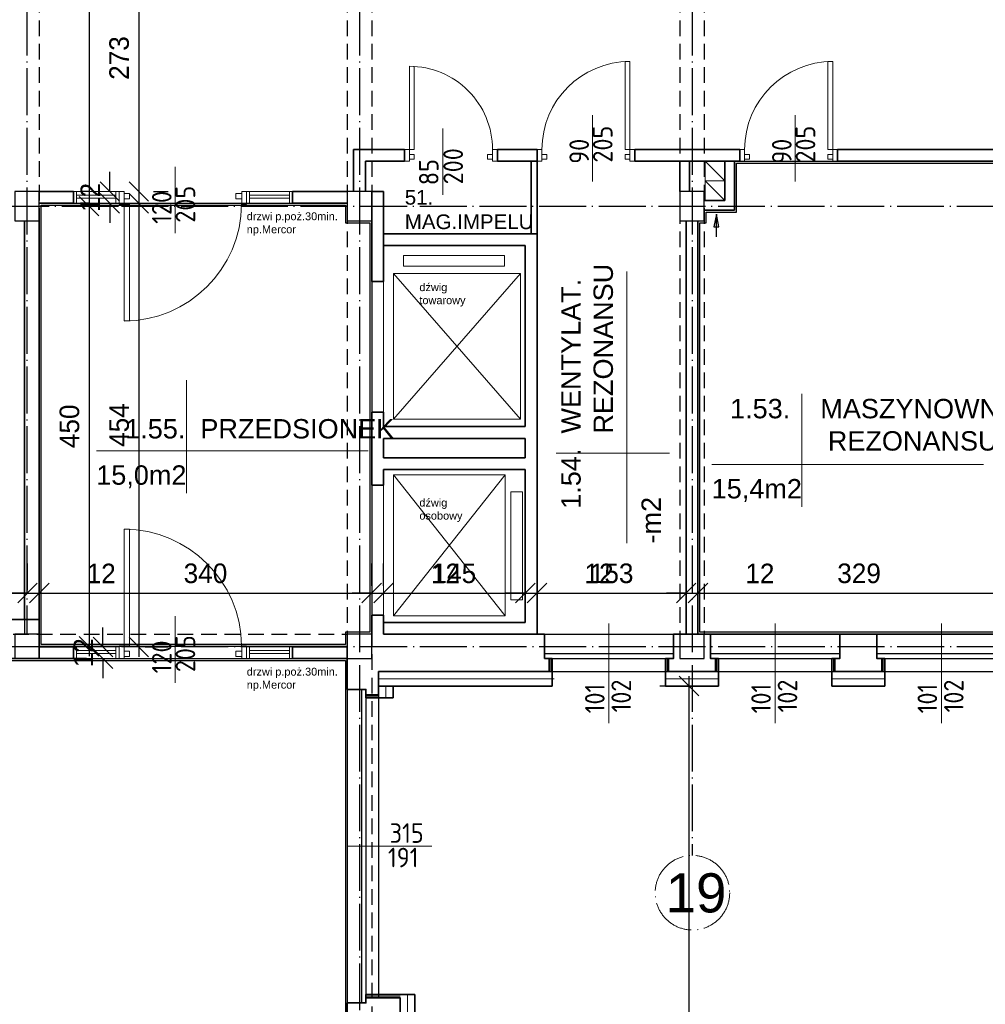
# Model space of a CAD drawing. Header units: millimetres. Extents: x -642 to 14033, y 1994 to 13520.
# Tile 53 of 72: x 5680 to 6667, y 10882 to 11888. Entities that reach past the tile are written whole.
import ezdxf

# ---------------------------------------------------------------- set-up
doc = ezdxf.new("R2010")
doc.units = ezdxf.units.MM
doc.linetypes.add('ACAD_ISO04W100', pattern=[30.5, 24, -3, 0.5, -3])
doc.linetypes.add('KRESKOWA_X2', pattern=[12, 8, -4])
for name, color, linetype, lineweight in [('drzwi', 140, 'Continuous', 13), ('KOMINY', 43, 'Continuous', 15), ('NR', 7, 'Continuous', 13), ('opisy drzwi', 40, 'Continuous', 13), ('opisy pom', 3, 'Continuous', 18), ('OPISY POM. 100', 150, 'Continuous', 20), ('opisy pom.50', 3, 'Continuous', 20), ('sciany', 4, 'Continuous', 35), ('symetria', 7, 'ACAD_ISO04W100', 9), ('słupy', 2, 'Continuous', 30), ('ula-szraf', 40, 'Continuous', 9), ('wymiary', 1, 'Continuous', 13), ('ściany-OCIEPLENIE', 201, 'Continuous', 9)]:
    doc.layers.add(name, color=color, linetype=linetype, lineweight=lineweight)
doc.layers.add('POWIERZCHNIA', color=123, linetype='Continuous', plot=False)
doc.styles.add('ISO', font='isocp.shx')
doc.styles.add('ROMANS', font='ROMANS')
doc.styles.add('style1', font='arial.ttf')
doc.styles.add('SYSTEM', font='TXT')
doc.linetypes.add('BATTING', pattern='A,0.0001,-0.1,[134,ltypeshp.shx,S=0.1,R=0,X=-0.1,Y=0],-0.2,[134,ltypeshp.shx,S=0.1,R=180,X=0.1,Y=0],-0.1', length=0.4001)
doc.dimstyles.new('Jacek2', dxfattribs={"dimscale": 2, "dimtxt": 10, "dimasz": 10, "dimexe": 15, "dimexo": 15, "dimgap": 5, "dimtad": 1, "dimdec": 0, "dimzin": 0, "dimdsep": 46, "dimtxsty": 'Standard', "dimblk": 'OBLIQUE', "dimcen": 0, "dimdle": 5, "dimadec": 1, "dimazin": 0, "dimtfac": 1, "dimtdec": 0, "dimtofl": 0, "dimtmove": 0, "dimatfit": 3, "dimfxl": 1, "dimtolj": 1, "dimtzin": 0, "dimarcsym": 0})

# ---------------------------------------------------------------- blocks, each defined once
blk = doc.blocks.new('_OBLIQUE')
at = {"color": 0, "linetype": 'ByBlock'}
blk.add_line((-0.5, -0.5), (0.5, 0.5), dxfattribs=at)
blk = doc.blocks.new('*D34')
at = {"layer": 'Defpoints', "color": 0, "transparency": 16777216}
for p in [(5699.6, 11697.4), (5699.6, 11247.4), (5750.6, 11247.4)]:
    blk.add_point(p, dxfattribs=at)
at = {"layer": 'wymiary', "color": 0, "lineweight": -2, "transparency": 16777216}
for p, q in [((5750.6, 11707.4), (5750.6, 11237.4)), ((5729.6, 11697.4), (5780.6, 11697.4)), ((5729.6, 11247.4), (5780.6, 11247.4))]:
    blk.add_line(p, q, dxfattribs=at)
at = {"layer": 'wymiary', "color": 0, "lineweight": -2, "transparency": 16777216, "xscale": 20, "yscale": 20, "zscale": 20}
for p, rotation in [((5750.6, 11697.4), 90), ((5750.6, 11247.4), 270)]:
    blk.add_blockref('_OBLIQUE', p, dxfattribs=dict(at, rotation=rotation))
at = {"layer": 'wymiary', "color": 0, "transparency": 16777216, "insert": (5730.6, 11472.4), "char_height": 20, "attachment_point": 5, "rotation": 90}
blk.add_mtext('\\A1;450', dxfattribs=at)
blk = doc.blocks.new('*D70')
at = {"layer": 'Defpoints', "color": 0, "transparency": 16777216}
for p in [(5699.6, 12147.4), (5699.6, 11697.4), (5750.6, 11697.4)]:
    blk.add_point(p, dxfattribs=at)
at = {"layer": 'wymiary', "color": 0, "lineweight": -2, "transparency": 16777216}
for p, q in [((5750.6, 12157.4), (5750.6, 11687.4)), ((5729.6, 12147.4), (5780.6, 12147.4)), ((5729.6, 11697.4), (5780.6, 11697.4))]:
    blk.add_line(p, q, dxfattribs=at)
at = {"layer": 'wymiary', "color": 0, "lineweight": -2, "transparency": 16777216, "xscale": 20, "yscale": 20, "zscale": 20}
for p, rotation in [((5750.6, 12147.4), 90), ((5750.6, 11697.4), 270)]:
    blk.add_blockref('_OBLIQUE', p, dxfattribs=dict(at, rotation=rotation))
at = {"layer": 'wymiary', "color": 0, "transparency": 16777216, "insert": (5730.6, 11922.4), "char_height": 20, "attachment_point": 5, "rotation": 90}
blk.add_mtext('\\A1;450', dxfattribs=at)
blk = doc.blocks.new('*D186')
at = {"layer": 'Defpoints', "color": 0, "transparency": 16777216}
for p in [(5687.6, 11302), (5009.6, 11274.9), (5687.6, 11274.9)]:
    blk.add_point(p, dxfattribs=at)
at = {"layer": 'wymiary', "color": 0, "lineweight": -2, "transparency": 16777216}
for p, q in [((5009.6, 11304.9), (5009.6, 11332)), ((5687.6, 11304.9), (5687.6, 11332)), ((4999.6, 11302), (5697.6, 11302))]:
    blk.add_line(p, q, dxfattribs=at)
at = {"layer": 'wymiary', "color": 0, "lineweight": -2, "transparency": 16777216, "xscale": 20, "yscale": 20, "zscale": 20, "rotation": 180}
blk.add_blockref('_OBLIQUE', (5009.6, 11302), dxfattribs=at)
at = {"layer": 'wymiary', "color": 0, "lineweight": -2, "transparency": 16777216, "xscale": 20, "yscale": 20, "zscale": 20}
blk.add_blockref('_OBLIQUE', (5687.6, 11302), dxfattribs=at)
at = {"layer": 'wymiary', "color": 0, "transparency": 16777216, "insert": (5348.6, 11322), "char_height": 20, "attachment_point": 5}
blk.add_mtext('\\A1;678', dxfattribs=at)
blk = doc.blocks.new('*D187')
at = {"layer": 'Defpoints', "color": 0, "transparency": 16777216}
for p in [(5699.6, 11302), (5687.6, 11274.9), (5699.6, 11274.9)]:
    blk.add_point(p, dxfattribs=at)
at = {"layer": 'wymiary', "color": 0, "lineweight": -2, "transparency": 16777216}
for p, q in [((5687.6, 11304.9), (5687.6, 11332)), ((5699.6, 11304.9), (5699.6, 11332)), ((5687.6, 11302), (5667.6, 11302)), ((5699.6, 11302), (5786.3, 11302))]:
    blk.add_line(p, q, dxfattribs=at)
at = {"layer": 'wymiary', "color": 0, "lineweight": -2, "transparency": 16777216, "xscale": 20, "yscale": 20, "zscale": 20}
blk.add_blockref('_OBLIQUE', (5687.6, 11302), dxfattribs=at)
at = {"layer": 'wymiary', "color": 0, "lineweight": -2, "transparency": 16777216, "xscale": 20, "yscale": 20, "zscale": 20, "rotation": 180}
blk.add_blockref('_OBLIQUE', (5699.6, 11302), dxfattribs=at)
at = {"layer": 'wymiary', "color": 0, "transparency": 16777216, "insert": (5763, 11322), "char_height": 20, "attachment_point": 5}
blk.add_mtext('\\A1;12', dxfattribs=at)
blk = doc.blocks.new('*D188')
at = {"layer": 'Defpoints', "color": 0, "transparency": 16777216}
for p in [(6039.6, 11302), (5699.6, 11274.9), (6039.6, 11279.5)]:
    blk.add_point(p, dxfattribs=at)
at = {"layer": 'wymiary', "color": 0, "lineweight": -2, "transparency": 16777216}
for p, q in [((5699.6, 11304.9), (5699.6, 11332)), ((6039.6, 11309.5), (6039.6, 11332)), ((5689.6, 11302), (6049.6, 11302))]:
    blk.add_line(p, q, dxfattribs=at)
at = {"layer": 'wymiary', "color": 0, "lineweight": -2, "transparency": 16777216, "xscale": 20, "yscale": 20, "zscale": 20, "rotation": 180}
blk.add_blockref('_OBLIQUE', (5699.6, 11302), dxfattribs=at)
at = {"layer": 'wymiary', "color": 0, "lineweight": -2, "transparency": 16777216, "xscale": 20, "yscale": 20, "zscale": 20}
blk.add_blockref('_OBLIQUE', (6039.6, 11302), dxfattribs=at)
at = {"layer": 'wymiary', "color": 0, "transparency": 16777216, "insert": (5869.6, 11322), "char_height": 20, "attachment_point": 5}
blk.add_mtext('\\A1;340', dxfattribs=at)
blk = doc.blocks.new('*D189')
at = {"layer": 'Defpoints', "color": 0, "transparency": 16777216}
for p in [(6051.6, 11302), (6039.6, 11279.5), (6051.6, 11279.5)]:
    blk.add_point(p, dxfattribs=at)
at = {"layer": 'wymiary', "color": 0, "lineweight": -2, "transparency": 16777216}
for p, q in [((6039.6, 11309.5), (6039.6, 11332)), ((6051.6, 11309.5), (6051.6, 11332)), ((6039.6, 11302), (6019.6, 11302)), ((6051.6, 11302), (6138.3, 11302))]:
    blk.add_line(p, q, dxfattribs=at)
at = {"layer": 'wymiary', "color": 0, "lineweight": -2, "transparency": 16777216, "xscale": 20, "yscale": 20, "zscale": 20}
blk.add_blockref('_OBLIQUE', (6039.6, 11302), dxfattribs=at)
at = {"layer": 'wymiary', "color": 0, "lineweight": -2, "transparency": 16777216, "xscale": 20, "yscale": 20, "zscale": 20, "rotation": 180}
blk.add_blockref('_OBLIQUE', (6051.6, 11302), dxfattribs=at)
at = {"layer": 'wymiary', "color": 0, "transparency": 16777216, "insert": (6115, 11322), "char_height": 20, "attachment_point": 5}
blk.add_mtext('\\A1;12', dxfattribs=at)
blk = doc.blocks.new('*D190')
at = {"layer": 'Defpoints', "color": 0, "transparency": 16777216}
for p in [(6196.6, 11302), (6051.6, 11279.5), (6196.6, 11271.9)]:
    blk.add_point(p, dxfattribs=at)
at = {"layer": 'wymiary', "color": 0, "lineweight": -2, "transparency": 16777216}
for p, q in [((6051.6, 11309.5), (6051.6, 11332)), ((6196.6, 11301.9), (6196.6, 11332)), ((6041.6, 11302), (6206.6, 11302))]:
    blk.add_line(p, q, dxfattribs=at)
at = {"layer": 'wymiary', "color": 0, "lineweight": -2, "transparency": 16777216, "xscale": 20, "yscale": 20, "zscale": 20, "rotation": 180}
blk.add_blockref('_OBLIQUE', (6051.6, 11302), dxfattribs=at)
at = {"layer": 'wymiary', "color": 0, "lineweight": -2, "transparency": 16777216, "xscale": 20, "yscale": 20, "zscale": 20}
blk.add_blockref('_OBLIQUE', (6196.6, 11302), dxfattribs=at)
at = {"layer": 'wymiary', "color": 0, "transparency": 16777216, "insert": (6124.1, 11322), "char_height": 20, "attachment_point": 5}
blk.add_mtext('\\A1;145', dxfattribs=at)
blk = doc.blocks.new('*D191')
at = {"layer": 'Defpoints', "color": 0, "transparency": 16777216}
for p in [(6208.6, 11302), (6196.6, 11271.9), (6208.6, 11259.9)]:
    blk.add_point(p, dxfattribs=at)
at = {"layer": 'wymiary', "color": 0, "lineweight": -2, "transparency": 16777216}
for p, q in [((6196.6, 11301.9), (6196.6, 11332)), ((6208.6, 11289.9), (6208.6, 11332)), ((6196.6, 11302), (6176.6, 11302)), ((6208.6, 11302), (6295.3, 11302))]:
    blk.add_line(p, q, dxfattribs=at)
at = {"layer": 'wymiary', "color": 0, "lineweight": -2, "transparency": 16777216, "xscale": 20, "yscale": 20, "zscale": 20}
blk.add_blockref('_OBLIQUE', (6196.6, 11302), dxfattribs=at)
at = {"layer": 'wymiary', "color": 0, "lineweight": -2, "transparency": 16777216, "xscale": 20, "yscale": 20, "zscale": 20, "rotation": 180}
blk.add_blockref('_OBLIQUE', (6208.6, 11302), dxfattribs=at)
at = {"layer": 'wymiary', "color": 0, "transparency": 16777216, "insert": (6272, 11322), "char_height": 20, "attachment_point": 5}
blk.add_mtext('\\A1;12', dxfattribs=at)
blk = doc.blocks.new('*D192')
at = {"layer": 'Defpoints', "color": 0, "transparency": 16777216}
for p in [(6361.1, 11302), (6208.6, 11259.9), (6361.1, 11259.9)]:
    blk.add_point(p, dxfattribs=at)
at = {"layer": 'wymiary', "color": 0, "lineweight": -2, "transparency": 16777216}
for p, q in [((6208.6, 11289.9), (6208.6, 11332)), ((6361.1, 11289.9), (6361.1, 11332)), ((6198.6, 11302), (6371.1, 11302))]:
    blk.add_line(p, q, dxfattribs=at)
at = {"layer": 'wymiary', "color": 0, "lineweight": -2, "transparency": 16777216, "xscale": 20, "yscale": 20, "zscale": 20, "rotation": 180}
blk.add_blockref('_OBLIQUE', (6208.6, 11302), dxfattribs=at)
at = {"layer": 'wymiary', "color": 0, "lineweight": -2, "transparency": 16777216, "xscale": 20, "yscale": 20, "zscale": 20}
blk.add_blockref('_OBLIQUE', (6361.1, 11302), dxfattribs=at)
at = {"layer": 'wymiary', "color": 0, "transparency": 16777216, "insert": (6284.9, 11322), "char_height": 20, "attachment_point": 5}
blk.add_mtext('\\A1;153', dxfattribs=at)
blk = doc.blocks.new('*D193')
at = {"layer": 'Defpoints', "color": 0, "transparency": 16777216}
for p in [(6373.1, 11302), (6361.1, 11259.9), (6373.1, 11259.9)]:
    blk.add_point(p, dxfattribs=at)
at = {"layer": 'wymiary', "color": 0, "lineweight": -2, "transparency": 16777216}
for p, q in [((6361.1, 11289.9), (6361.1, 11332)), ((6373.1, 11289.9), (6373.1, 11332)), ((6361.1, 11302), (6341.1, 11302)), ((6373.1, 11302), (6459.8, 11302))]:
    blk.add_line(p, q, dxfattribs=at)
at = {"layer": 'wymiary', "color": 0, "lineweight": -2, "transparency": 16777216, "xscale": 20, "yscale": 20, "zscale": 20}
blk.add_blockref('_OBLIQUE', (6361.1, 11302), dxfattribs=at)
at = {"layer": 'wymiary', "color": 0, "lineweight": -2, "transparency": 16777216, "xscale": 20, "yscale": 20, "zscale": 20, "rotation": 180}
blk.add_blockref('_OBLIQUE', (6373.1, 11302), dxfattribs=at)
at = {"layer": 'wymiary', "color": 0, "transparency": 16777216, "insert": (6436.5, 11322), "char_height": 20, "attachment_point": 5}
blk.add_mtext('\\A1;12', dxfattribs=at)
blk = doc.blocks.new('*D194')
at = {"layer": 'Defpoints', "color": 0, "transparency": 16777216}
for p in [(6702.6, 11302), (6373.1, 11259.9), (6702.6, 11259.9)]:
    blk.add_point(p, dxfattribs=at)
at = {"layer": 'wymiary', "color": 0, "lineweight": -2, "transparency": 16777216}
for p, q in [((6373.1, 11289.9), (6373.1, 11332)), ((6702.6, 11289.9), (6702.6, 11332)), ((6363.1, 11302), (6712.6, 11302))]:
    blk.add_line(p, q, dxfattribs=at)
at = {"layer": 'wymiary', "color": 0, "lineweight": -2, "transparency": 16777216, "xscale": 20, "yscale": 20, "zscale": 20, "rotation": 180}
blk.add_blockref('_OBLIQUE', (6373.1, 11302), dxfattribs=at)
at = {"layer": 'wymiary', "color": 0, "lineweight": -2, "transparency": 16777216, "xscale": 20, "yscale": 20, "zscale": 20}
blk.add_blockref('_OBLIQUE', (6702.6, 11302), dxfattribs=at)
at = {"layer": 'wymiary', "color": 0, "transparency": 16777216, "insert": (6537.9, 11322), "char_height": 20, "attachment_point": 5}
blk.add_mtext('\\A1;329', dxfattribs=at)
blk = doc.blocks.new('*D264')
at = {"layer": 'Defpoints', "color": 0, "transparency": 16777216}
for p in [(5801.4, 11985.4), (5786.6, 11712.4), (5801.4, 11712.4)]:
    blk.add_point(p, dxfattribs=at)
at = {"layer": 'wymiary', "color": 0, "lineweight": -2, "transparency": 16777216}
for p, q in [((5801.4, 11995.4), (5801.4, 11702.4)), ((5816.6, 11712.4), (5831.4, 11712.4))]:
    blk.add_line(p, q, dxfattribs=at)
at = {"layer": 'wymiary', "color": 0, "lineweight": -2, "transparency": 16777216, "xscale": 20, "yscale": 20, "zscale": 20}
for p, rotation in [((5801.4, 11985.4), 90), ((5801.4, 11712.4), 270)]:
    blk.add_blockref('_OBLIQUE', p, dxfattribs=dict(at, rotation=rotation))
at = {"layer": 'wymiary', "color": 0, "transparency": 16777216, "insert": (5781.4, 11848.9), "char_height": 20, "attachment_point": 5, "rotation": 90}
blk.add_mtext('\\A1;273', dxfattribs=at)
blk = doc.blocks.new('*D265')
at = {"layer": 'Defpoints', "color": 0, "transparency": 16777216}
for p in [(5781.2, 11712.4), (5771.8, 11700.4), (5781.2, 11700.4)]:
    blk.add_point(p, dxfattribs=at)
at = {"layer": 'wymiary', "color": 0, "lineweight": -2, "transparency": 16777216}
for p, q in [((5771.8, 11712.4), (5771.8, 11732.4)), ((5751.2, 11712.4), (5741.8, 11712.4)), ((5751.2, 11700.4), (5741.8, 11700.4)), ((5771.8, 11700.4), (5771.8, 11680.4))]:
    blk.add_line(p, q, dxfattribs=at)
at = {"layer": 'wymiary', "color": 0, "lineweight": -2, "transparency": 16777216, "xscale": 20, "yscale": 20, "zscale": 20}
for p, rotation in [((5771.8, 11712.4), 270), ((5771.8, 11700.4), 90)]:
    blk.add_blockref('_OBLIQUE', p, dxfattribs=dict(at, rotation=rotation))
at = {"layer": 'wymiary', "color": 0, "transparency": 16777216, "insert": (5751.8, 11706.4), "char_height": 20, "attachment_point": 5, "rotation": 90}
blk.add_mtext('\\A1;12', dxfattribs=at)
blk = doc.blocks.new('*D266')
at = {"layer": 'Defpoints', "color": 0, "transparency": 16777216}
for p in [(5781.2, 11700.4), (5778, 11246.9), (5801.4, 11246.9)]:
    blk.add_point(p, dxfattribs=at)
at = {"layer": 'wymiary', "color": 0, "lineweight": -2, "transparency": 16777216}
for p, q in [((5801.4, 11710.4), (5801.4, 11236.9)), ((5811.2, 11700.4), (5831.4, 11700.4)), ((5808, 11246.9), (5831.4, 11246.9))]:
    blk.add_line(p, q, dxfattribs=at)
at = {"layer": 'wymiary', "color": 0, "lineweight": -2, "transparency": 16777216, "xscale": 20, "yscale": 20, "zscale": 20}
for p, rotation in [((5801.4, 11700.4), 90), ((5801.4, 11246.9), 270)]:
    blk.add_blockref('_OBLIQUE', p, dxfattribs=dict(at, rotation=rotation))
at = {"layer": 'wymiary', "color": 0, "transparency": 16777216, "insert": (5781.4, 11473.7), "char_height": 20, "attachment_point": 5, "rotation": 90}
blk.add_mtext('\\A1;454', dxfattribs=at)
blk = doc.blocks.new('*D267')
at = {"layer": 'Defpoints', "color": 0, "transparency": 16777216}
for p in [(5778, 11246.9), (5764.7, 11234.9), (5778, 11234.9)]:
    blk.add_point(p, dxfattribs=at)
at = {"layer": 'wymiary', "color": 0, "lineweight": -2, "transparency": 16777216}
for p, q in [((5764.7, 11246.9), (5764.7, 11266.9)), ((5748, 11246.9), (5734.7, 11246.9)), ((5748, 11234.9), (5734.7, 11234.9)), ((5764.7, 11234.9), (5764.7, 11214.9))]:
    blk.add_line(p, q, dxfattribs=at)
at = {"layer": 'wymiary', "color": 0, "lineweight": -2, "transparency": 16777216, "xscale": 20, "yscale": 20, "zscale": 20}
for p, rotation in [((5764.7, 11246.9), 270), ((5764.7, 11234.9), 90)]:
    blk.add_blockref('_OBLIQUE', p, dxfattribs=dict(at, rotation=rotation))
at = {"layer": 'wymiary', "color": 0, "transparency": 16777216, "insert": (5744.7, 11240.9), "char_height": 20, "attachment_point": 5, "rotation": 90}
blk.add_mtext('\\A1;12', dxfattribs=at)
blk = doc.blocks.new('*D543')
at = {"layer": 'Defpoints', "color": 0, "transparency": 16777216}
for p in [(6364.1, 11206.9), (6401.1, 11206.9), (6401.1, 6758.4)]:
    blk.add_point(p, dxfattribs=at)
at = {"layer": 'wymiary', "color": 0, "lineweight": -2, "transparency": 16777216}
for p, q in [((6364.1, 6748.4), (6364.1, 11216.9)), ((6371.1, 11206.9), (6334.1, 11206.9)), ((6371.1, 6758.4), (6334.1, 6758.4))]:
    blk.add_line(p, q, dxfattribs=at)
at = {"layer": 'wymiary', "color": 0, "lineweight": -2, "transparency": 16777216, "xscale": 20, "yscale": 20, "zscale": 20}
for p, rotation in [((6364.1, 11206.9), 90), ((6364.1, 6758.4), 270)]:
    blk.add_blockref('_OBLIQUE', p, dxfattribs=dict(at, rotation=rotation))
at = {"layer": 'wymiary', "color": 0, "transparency": 16777216, "insert": (6344.1, 8982.7), "char_height": 20, "attachment_point": 5, "rotation": 90}
blk.add_mtext('\\A1;4449', dxfattribs=at)

msp = doc.modelspace()

# ---------------------------------------------------------------- linework, layer by layer
at = {"linetype": 'ACAD_ISO04W100', "ltscale": 2}
for p, q in [((5687.1, 12631.4), (5687.1, 11259.9)), ((6027.1, 12631.4), (6027.1, 10654.1)), ((6367.1, 12631.4), (6367.1, 11033.7)), ((476.7, 11697.4), (13301.1, 11697.4)), ((476.9, 11247.4), (8720.1, 11247.4))]:
    msp.add_line(p, q, dxfattribs=at)
at = {"linetype": 'KRESKOWA_X2', "ltscale": 2}
for p, q in [((5699.6, 12631.4), (5699.6, 11259.9)), ((6014.6, 12631.4), (6014.6, 10654.1)), ((6039.6, 12631.4), (6039.6, 10654.1)), ((6354.6, 12631.4), (6354.6, 11259.9)), ((6379.6, 12631.4), (6379.6, 11259.9)), ((4689.1, 11259.9), (6014.6, 11259.9)), ((4689.1, 11234.9), (6014.6, 11234.9))]:
    msp.add_line(p, q, dxfattribs=at)
at = {"ltscale": 2}
for p, q in [((5684.6, 11446.9), (5684.6, 11259.9)), ((6216.1, 11234.9), (6348.1, 11234.9)), ((6386.1, 11234.9), (6518.1, 11234.9)), ((6556.1, 11234.9), (6688.1, 11234.9))]:
    msp.add_line(p, q, dxfattribs=at)
for p, q in [((6208.6, 11259.9), (8720.1, 11259.9)), ((6216.1, 11240), (6348.1, 11240)), ((6386.1, 11240), (6518.1, 11240)), ((6556.1, 11240), (6688.1, 11240)), ((6216.3, 11221.9), (8102.1, 11221.9)), ((6014.6, 11203.5), (6014.6, 10882.9)), ((6014.6, 11203.5), (6014.6, 10882.9)), ((6014.6, 11203.5), (6014.6, 10882.9)), ((6014.6, 11203.5), (6014.6, 10882.9)), ((6014.6, 11203.5), (6014.6, 10882.9)), ((6014.6, 11203.5), (6014.6, 10882.9)), ((6029, 11203.5), (6029, 10882.9)), ((6029, 11203.5), (6029, 10882.9)), ((6029, 11203.5), (6029, 10882.9)), ((6029, 11203.5), (6029, 10882.9)), ((6029, 11203.5), (6029, 10882.9)), ((6029, 11203.5), (6029, 10882.9)), ((6033.6, 11203.5), (6033.6, 10888.5)), ((6033.6, 11203.5), (6033.6, 10888.5)), ((6033.6, 11203.5), (6033.6, 10888.5)), ((6033.6, 11203.5), (6033.6, 10888.5)), ((6033.6, 11203.5), (6033.6, 10888.5)), ((6033.6, 11203.5), (6033.6, 10888.5)), ((6046.6, 11203.5), (6046.6, 10888.5)), ((6046.6, 11203.5), (6046.6, 10888.5)), ((6046.6, 11203.5), (6046.6, 10888.5)), ((6046.6, 11203.5), (6046.6, 10888.5)), ((6046.6, 11203.5), (6046.6, 10888.5)), ((6046.6, 11203.5), (6046.6, 10888.5))]:
    msp.add_line(p, q)
at = {"layer": 'drzwi', "linetype": 'Continuous', "lineweight": -3}
for p, q in [((5734.6, 11700.4), (5734.6, 11712.4)), ((5734.6, 11234.9), (5734.6, 11246.9))]:
    msp.add_line(p, q, dxfattribs=at)
at = {"layer": 'drzwi'}
for points in [[(6078.1, 11755.4, 0), (6083.1, 11755.4, 0), (6083.1, 11840.3, 0), (6078.1, 11840.4, 0), (6078.1, 11755.4, 0)], [(6303.6, 11755.4, 0), (6298.6, 11755.4, 0), (6298.6, 11845.4, 0), (6303.6, 11845.4, 0), (6303.6, 11755.4, 0)], [(6510.9, 11755.4, 0), (6505.9, 11755.4, 0), (6505.9, 11845.4, 0), (6510.9, 11845.4, 0), (6510.9, 11755.4, 0)], [(6078.1, 11743.4, 0), (6073.1, 11743.4, 0), (6073.1, 11755.4, 0), (6078.1, 11755.4, 0), (6078.1, 11743.4, 0)], [(6078.1, 11745.4, 0), (6083.1, 11745.4, 0), (6083.1, 11750.4, 0), (6078.1, 11750.4, 0), (6078.1, 11745.4, 0)], [(6163.1, 11745.4, 0), (6158.1, 11745.4, 0), (6158.1, 11750.4, 0), (6163.1, 11750.4, 0), (6163.1, 11745.4, 0)], [(6163.1, 11743.4, 0), (6168.1, 11743.4, 0), (6168.1, 11755.4, 0), (6163.1, 11755.4, 0), (6163.1, 11743.4, 0)], [(6213.6, 11743.4, 0), (6208.6, 11743.4, 0), (6208.6, 11755.4, 0), (6213.6, 11755.4, 0), (6213.6, 11743.4, 0)], [(6213.6, 11745.4, 0), (6218.6, 11745.4, 0), (6218.6, 11750.4, 0), (6213.6, 11750.4, 0), (6213.6, 11745.4, 0)], [(6303.6, 11745.4, 0), (6298.6, 11745.4, 0), (6298.6, 11750.4, 0), (6303.6, 11750.4, 0), (6303.6, 11745.4, 0)], [(6303.6, 11743.4, 0), (6308.6, 11743.4, 0), (6308.6, 11755.4, 0), (6303.6, 11755.4, 0), (6303.6, 11743.4, 0)], [(6420.9, 11743.4, 0), (6415.9, 11743.4, 0), (6415.9, 11755.4, 0), (6420.9, 11755.4, 0), (6420.9, 11743.4, 0)], [(6420.9, 11745.4, 0), (6425.9, 11745.4, 0), (6425.9, 11750.4, 0), (6420.9, 11750.4, 0), (6420.9, 11745.4, 0)], [(6510.9, 11745.4, 0), (6505.9, 11745.4, 0), (6505.9, 11750.4, 0), (6510.9, 11750.4, 0), (6510.9, 11745.4, 0)], [(6510.9, 11743.4, 0), (6515.9, 11743.4, 0), (6515.9, 11755.4, 0), (6510.9, 11755.4, 0), (6510.9, 11743.4, 0)], [(5786.6, 11712.4, 0), (5781.2, 11712.4, 0), (5781.2, 11699.4, 0), (5786.6, 11699.4, 0), (5786.6, 11712.4, 0)], [(5786.6, 11710.3, 0), (5792, 11710.3, 0), (5792, 11704.8, 0), (5786.6, 11704.8, 0), (5786.6, 11710.3, 0)], [(5906.6, 11710.3, 0), (5900.5, 11710.3, 0), (5900.5, 11704.8, 0), (5906.6, 11704.8, 0), (5906.6, 11710.3, 0)], [(5906.6, 11712.4, 0), (5911.4, 11712.4, 0), (5911.4, 11699.4, 0), (5906.6, 11699.4, 0), (5906.6, 11712.4, 0)], [(5786.6, 11699.4, 0), (5792, 11699.4, 0), (5792, 11580.1, 0), (5786.6, 11580.1, 0), (5786.6, 11699.4, 0)], [(5786.6, 11248, 0), (5792, 11248, 0), (5792, 11367.3, 0), (5786.6, 11367.3, 0), (5786.6, 11248, 0)], [(5786.6, 11234.9, 0), (5781.2, 11234.9, 0), (5781.2, 11248, 0), (5786.6, 11248, 0), (5786.6, 11234.9, 0)], [(5906.6, 11234.9, 0), (5911.4, 11234.9, 0), (5911.4, 11247.9, 0), (5906.6, 11247.9, 0), (5906.6, 11234.9, 0)], [(5786.6, 11237.1, 0), (5792, 11237.1, 0), (5792, 11242.5, 0), (5786.6, 11242.5, 0), (5786.6, 11237.1, 0)], [(5906.6, 11237.1, 0), (5900.5, 11237.1, 0), (5900.5, 11242.5, 0), (5906.6, 11242.5, 0), (5906.6, 11237.1, 0)]]:
    msp.add_polyline3d(points, dxfattribs=at)
for centre, radius, start, end in [((6078.1, 11755.4), 85, 359.9997, 90), ((6303.6, 11755.4), 90, 90, 180), ((6510.9, 11755.4), 90, 90, 180), ((5786.1, 11700.5), 120.5, 270.214, 359.4627), ((5786.1, 11246.8), 120.5, 0.5252, 89.7739)]:
    msp.add_arc(centre, radius, start, end, dxfattribs=at)
at = {"layer": 'KOMINY'}
for p, q in [((6380.6, 11743.4), (6400.6, 11723.4)), ((6380.6, 11723.4), (6400.6, 11703.4))]:
    msp.add_line(p, q, dxfattribs=at)
for points in [[(6400.6, 11723.4), (6380.6, 11723.4), (6380.6, 11743.4), (6400.6, 11743.4)], [(6400.6, 11703.4), (6380.6, 11703.4), (6380.6, 11723.4), (6400.6, 11723.4)]]:
    msp.add_lwpolyline(points, close=True, dxfattribs=at)
at = {"layer": 'KOMINY', "lineweight": 30}
msp.add_lwpolyline([(6392, 11666.1), (6392, 11689.3), (6389.4, 11676.2), (6394.6, 11676.2), (6392, 11689.3)], dxfattribs=at)
at = {"layer": 'opisy drzwi'}
for p, q in [((6265.3, 11722.8), (6265.3, 11790.6)), ((6472.5, 11722.8), (6472.5, 11790.6)), ((6112.4, 11709), (6112.4, 11776.9)), ((5838.5, 11669.8), (5838.5, 11737.7)), ((5734.6, 11712.4), (5781.2, 11712.4)), ((5737.8, 11708.8), (5778, 11708.8)), ((5786.6, 11708.8), (5786.6, 11708.8)), ((5911.4, 11712.4), (5958.6, 11712.4)), ((5914.6, 11708.8), (5955.4, 11708.8)), ((5734.6, 11700.4), (5781.2, 11700.4)), ((5737.8, 11705.5), (5778, 11705.5)), ((5786.6, 11705.5), (5786.6, 11705.5)), ((5911.4, 11700.4), (5958.6, 11700.4)), ((5914.6, 11705.5), (5955.4, 11705.5)), ((6061.7, 11628.5), (6191.6, 11479.6)), ((6061.7, 11479.6), (6191.6, 11628.5)), ((6051.6, 11620.5), (6051.6, 11472.1)), ((6196.6, 11620.5), (6196.6, 11486.9)), ((6051.6, 11460.1), (6051.6, 11440.1)), ((6051.6, 11428.1), (6051.6, 11278.9)), ((6061.7, 11422.8), (6176.1, 11278.6)), ((6061.7, 11278.6), (6176.1, 11422.8)), ((5838.5, 11210.3), (5838.5, 11278.2)), ((6282.1, 11270.7), (6282.1, 11169)), ((6452.1, 11270.7), (6452.1, 11169)), ((6622.1, 11270.7), (6622.1, 11169)), ((5734.6, 11246.9), (5781.2, 11246.9)), ((5737.8, 11243.3), (5778, 11243.3)), ((5786.6, 11243.3), (5786.6, 11243.3)), ((5911.4, 11246.9), (5958.6, 11246.9)), ((5914.6, 11243.3), (5955.4, 11243.3)), ((5734.6, 11234.9), (5781.2, 11234.9)), ((5737.8, 11240), (5778, 11240)), ((5786.6, 11240), (5786.6, 11240)), ((5911.4, 11234.9), (5958.6, 11234.9)), ((5914.6, 11240), (5955.4, 11240)), ((6014.6, 11043.2), (6101, 11043.2)), ((6014.6, 11043.2), (6101, 11043.2))]:
    msp.add_line(p, q, dxfattribs=at)
for points in [[(5737.8, 11700.4), (5734.6, 11700.4), (5734.6, 11712.4), (5737.8, 11712.4)], [(5781.2, 11700.4), (5778, 11700.4), (5778, 11712.4), (5781.2, 11712.4)], [(5914.6, 11700.4), (5911.4, 11700.4), (5911.4, 11712.4), (5914.6, 11712.4)], [(5958.6, 11700.4), (5955.4, 11700.4), (5955.4, 11712.4), (5958.6, 11712.4)], [(6072.2, 11636.1), (6175.4, 11636.1), (6175.4, 11647.1), (6072.2, 11647.1)], [(6061.7, 11479.6), (6191.6, 11479.6), (6191.6, 11628.5), (6061.7, 11628.5)], [(6061.7, 11278.6), (6176.1, 11278.6), (6176.1, 11422.8), (6061.7, 11422.8)], [(6181.9, 11405.4), (6193.7, 11405.4), (6193.7, 11295), (6181.9, 11295)], [(5737.8, 11234.9), (5734.6, 11234.9), (5734.6, 11246.9), (5737.8, 11246.9)], [(5781.2, 11234.9), (5778, 11234.9), (5778, 11246.9), (5781.2, 11246.9)], [(5914.6, 11234.9), (5911.4, 11234.9), (5911.4, 11246.9), (5914.6, 11246.9)], [(5958.6, 11234.9), (5955.4, 11234.9), (5955.4, 11246.9), (5958.6, 11246.9)]]:
    msp.add_lwpolyline(points, close=True, dxfattribs=at)
at = {"layer": 'opisy pom'}
for p, q in [((6300.6, 11352.8), (6300.6, 11630.5)), ((5850.1, 11403.9), (5850.1, 11519.7)), ((6479.4, 11390), (6479.4, 11505.7)), ((5758.1, 11447.3), (6035.8, 11447.3)), ((6344, 11444.8), (6228.2, 11444.8)), ((6387.4, 11433.4), (6665.1, 11433.4))]:
    msp.add_line(p, q, dxfattribs=at)
at = {"layer": 'POWIERZCHNIA'}
for points in [[(6410.6, 11693.4), (6410.6, 11743.4), (6702.6, 11743.4), (6702.6, 11259.9), (6373.1, 11259.9), (6373.1, 11682.4), (6379.6, 11682.4), (6379.6, 11693.4), (6410.6, 11693.4)], [(5699.6, 11682.4), (5699.6, 11700.4), (6014.6, 11700.4), (6014.6, 11682.4), (6039.6, 11682.4), (6039.6, 11259.9), (6014.6, 11259.9), (6014.6, 11247.4), (5699.6, 11247.4), (5699.6, 11274.9), (5699.6, 11700.4)]]:
    msp.add_lwpolyline(points, dxfattribs=at)
for points in [[(6412.6, 11691.4), (6412.6, 11741.4), (6700.6, 11741.4), (6700.6, 11261.9), (6375.1, 11261.9), (6375.1, 11680.4), (6381.6, 11680.4), (6381.6, 11691.4)], [(5701.6, 11698.4), (6012.6, 11698.4), (6012.6, 11680.4), (6037.6, 11680.4), (6037.6, 11261.9), (6012.6, 11261.9), (6012.6, 11249.4), (5701.6, 11249.4), (5701.6, 11274.9)], [(4689.1, 11234.9), (6014.6, 11234.9), (6014.6, 10820.4), (4689.1, 10820.4)], [(4691.1, 11232.9), (6012.6, 11232.9), (6012.6, 10822.4), (4691.1, 10822.4)]]:
    msp.add_lwpolyline(points, close=True, dxfattribs=at)
at = {"layer": 'sciany'}
for p, q in [((6021.1, 11755.4), (6073.1, 11755.4)), ((6021.1, 11755.4), (6021.1, 11712.4)), ((6073.1, 11755.4), (6073.1, 11743.4)), ((6168.1, 11755.4), (6168.1, 11743.4)), ((6168.1, 11755.4), (6208.6, 11755.4)), ((6208.6, 11743.4), (6208.6, 11755.4)), ((6308.6, 11755.4), (6415.9, 11755.4)), ((6308.6, 11743.4), (6308.6, 11755.4)), ((6415.9, 11743.4), (6415.9, 11755.4)), ((6515.9, 11755.4), (7362.5, 11755.4)), ((6515.9, 11743.4), (6515.9, 11755.4)), ((6033.1, 11743.4), (6073.1, 11743.4)), ((6033.1, 11743.4), (6033.1, 11712.4)), ((6168.1, 11743.4), (6208.6, 11743.4)), ((6202.6, 11669.1), (6202.6, 11743.4)), ((6208.6, 11669.1), (6208.6, 11743.4)), ((6308.6, 11743.4), (6415.9, 11743.4)), ((6354.6, 11712.4), (6354.6, 11743.4)), ((6364.6, 11712.4), (6364.6, 11743.4)), ((6400.6, 11703.4), (6400.6, 11743.4)), ((6410.6, 11693.4), (6410.6, 11743.4)), ((6515.9, 11743.4), (7362.5, 11743.4)), ((5734.6, 11712.4), (5699.6, 11712.4)), ((5734.6, 11700.4), (5734.6, 11712.4)), ((5958.6, 11700.4), (5958.6, 11712.4)), ((6014.6, 11712.4), (5958.6, 11712.4)), ((6039.6, 11712.4), (6039.6, 11620.5)), ((6051.6, 11712.4), (6039.6, 11712.4)), ((6051.6, 11712.4), (6051.6, 11620.5)), ((5734.6, 11700.4), (5699.6, 11700.4)), ((6014.6, 11700.4), (5958.6, 11700.4)), ((6379.6, 11703.4), (6400.6, 11703.4)), ((6379.6, 11693.4), (6410.6, 11693.4)), ((6361.1, 11682.4), (6361.1, 11259.9)), ((6373.1, 11682.4), (6373.1, 11259.9)), ((6051.6, 11669.1), (6208.6, 11669.1)), ((6208.6, 11669.1), (6208.6, 11259.9)), ((6051.6, 11657.1), (6196.6, 11657.1)), ((6196.6, 11657.1), (6196.6, 11472.1)), ((6039.6, 11620.5), (6051.6, 11620.5)), ((6039.6, 11486.9), (6039.6, 11412.2)), ((6039.6, 11486.9), (6051.6, 11486.9)), ((6051.6, 11486.9), (6051.6, 11472.1)), ((6051.6, 11472.1), (6196.6, 11472.1)), ((6051.6, 11460.1), (6196.6, 11460.1)), ((6051.6, 11460.1), (6051.6, 11440.1)), ((6196.6, 11460.1), (6196.6, 11440.1)), ((6051.6, 11440.1), (6196.6, 11440.1)), ((6051.6, 11428.1), (6196.6, 11428.1)), ((6051.6, 11428.1), (6051.6, 11412.2)), ((6196.6, 11428.1), (6196.6, 11271.9)), ((6039.6, 11412.2), (6051.6, 11412.2)), ((6039.6, 11279.5), (6039.6, 11259.9)), ((6039.6, 11279.5), (6051.6, 11279.5)), ((6051.6, 11279.5), (6051.6, 11259.9)), ((6051.6, 11271.9), (6196.6, 11271.9)), ((6051.6, 11259.9), (6208.6, 11259.9)), ((6178.1, 11259.9), (6216.1, 11259.9)), ((6216.1, 11259.9), (6216.1, 11234.9)), ((5734.6, 11246.9), (5699.6, 11246.9)), ((5734.6, 11234.9), (5734.6, 11246.9)), ((5958.6, 11234.9), (5958.6, 11246.9)), ((6014.6, 11246.9), (5958.6, 11246.9)), ((6014.6, 11234.9), (6014.6, 11246.9)), ((5734.6, 11234.9), (5699.6, 11234.9)), ((6014.6, 11234.9), (5958.6, 11234.9)), ((6014.6, 11234.9), (6014.6, 11206.9)), ((6014.6, 11234.9), (6014.6, 11203.5)), ((6216.1, 11234.9), (6221.1, 11234.9)), ((6221.1, 11234.9), (6221.1, 11221.9)), ((6224.1, 11234.9), (6221.1, 11234.9)), ((6224.1, 11234.9), (6224.1, 11206.9)), ((6046.6, 11221.9), (6216.3, 11221.9)), ((6221.1, 11221.9), (6173.1, 11221.9)), ((6224.1, 11206.9), (6046.6, 11206.9)), ((6061.6, 11206.9), (6061.6, 11194.9)), ((6061.6, 11206.9), (6061.6, 11194.9)), ((6033.6, 11194.9), (6033.6, 11197.9)), ((6033.6, 11194.9), (6033.6, 11197.9)), ((6014.6, 10849.9), (6014.6, 10882.9)), ((6014.6, 10882.9), (6014.6, 10812.4)), ((6014.6, 10849.9), (6014.6, 10882.9)), ((6014.6, 10882.9), (6014.6, 10812.4))]:
    msp.add_line(p, q, dxfattribs=at)
at = {"layer": 'sciany', "linetype": 'BATTING'}
msp.add_line((6033.6, 10888.5), (6033.6, 10891.5), dxfattribs=at)
msp.add_line((6033.6, 10888.5), (6033.6, 10891.5), dxfattribs=at)
at = {"layer": 'sciany'}
for points in [[(5699.6, 11682.4), (5699.6, 11274.9), (5684.6, 11274.9), (5684.6, 11682.4)], [(6348.1, 11259.9), (6386.1, 11259.9), (6386.1, 11234.9), (6391.1, 11234.9), (6391.1, 11221.9), (6343.1, 11221.9), (6343.1, 11234.9), (6348.1, 11234.9), (6348.1, 11259.9)], [(6518.1, 11259.9), (6556.1, 11259.9), (6556.1, 11234.9), (6561.1, 11234.9), (6561.1, 11221.9), (6513.1, 11221.9), (6513.1, 11234.9), (6518.1, 11234.9), (6518.1, 11259.9)], [(6343.1, 11234.9), (6340.1, 11234.9), (6340.1, 11206.9), (6394.1, 11206.9), (6394.1, 11234.9), (6391.1, 11234.9)], [(6513.1, 11234.9), (6510.1, 11234.9), (6510.1, 11206.9), (6564.1, 11206.9), (6564.1, 11234.9), (6561.1, 11234.9)], [(6046.6, 11221.9), (6046.6, 11197.9), (6033.6, 11197.9)], [(6033.6, 11197.9), (6033.6, 11203.5), (6014.6, 11203.5)], [(6033.6, 11197.9), (6033.6, 11203.5), (6014.6, 11203.5)], [(6061.6, 11194.9), (6061.6, 11194.9), (6033.6, 11194.9)], [(6061.6, 11194.9), (6061.6, 11194.9), (6033.6, 11194.9)], [(6061.6, 10891.5), (6061.6, 10891.5), (6033.6, 10891.5)], [(6083.6, 10762.4), (6083.6, 10891.5), (6033.6, 10891.5)], [(6033.6, 10888.5), (6033.6, 10882.9), (6014.6, 10882.9)], [(6033.6, 10888.5), (6033.6, 10882.9), (6014.6, 10882.9)], [(6068.6, 10762.4), (6068.6, 10888.2), (6033.6, 10888.2)]]:
    msp.add_lwpolyline(points, dxfattribs=at)
msp.add_lwpolyline([(5662.6, 11234.9), (5699.6, 11234.9), (5699.6, 11274.9), (5662.6, 11274.9)], close=True, dxfattribs=at)
at = {"layer": 'symetria', "ltscale": 2}
msp.add_circle((6367.5, 10995.6), 38.1, dxfattribs=at)
at = {"layer": 'słupy'}
for points in [[(5674.6, 11682.4), (5699.6, 11682.4), (5699.6, 11712.4), (5674.6, 11712.4)], [(6014.6, 11682.4), (6039.6, 11682.4), (6039.6, 11712.4), (6014.6, 11712.4)], [(6354.6, 11682.4), (6379.6, 11682.4), (6379.6, 11712.4), (6354.6, 11712.4)], [(5674.6, 11234.9), (5699.6, 11234.9), (5699.6, 11259.9), (5674.6, 11259.9)], [(6014.6, 11234.9), (6039.6, 11234.9), (6039.6, 11259.9), (6014.6, 11259.9)], [(6354.6, 11234.9), (6379.6, 11234.9), (6379.6, 11259.9), (6354.6, 11259.9)]]:
    msp.add_lwpolyline(points, close=True, dxfattribs=at)
at = {"layer": 'ula-szraf', "linetype": 'BATTING', "ltscale": 14}
msp.add_line((6054.1, 11206.9), (6054.1, 11194.9), dxfattribs=at)
at = {"layer": 'ula-szraf', "linetype": 'BATTING', "ltscale": 3}
for points in [[(6046.6, 11196.4), (6046.6, 11196.4), (6033.6, 11196.4)], [(6046.6, 11196.4), (6046.6, 11196.4), (6033.6, 11196.4)], [(6046.6, 10890), (6046.6, 10890), (6033.6, 10890)]]:
    msp.add_lwpolyline(points, dxfattribs=at)
at = {"layer": 'ściany-OCIEPLENIE', "linetype": 'BATTING', "ltscale": 3}
for p, q in [((6222.6, 11221.9), (6222.6, 11234.9)), ((6341.6, 11234.9), (6341.6, 11221.9)), ((6392.6, 11234.9), (6392.6, 11221.9)), ((6511.6, 11234.9), (6511.6, 11221.9)), ((6562.6, 11234.9), (6562.6, 11221.9))]:
    msp.add_line(p, q, dxfattribs=at)
at = {"layer": 'ściany-OCIEPLENIE', "linetype": 'BATTING', "ltscale": 14}
for p, q in [((6226.1, 11214.4), (6046.6, 11214.4)), ((6394.1, 11214.4), (6340.1, 11214.4)), ((6564.1, 11214.4), (6510.1, 11214.4)), ((6076.1, 10762.4), (6076.1, 10891.5))]:
    msp.add_line(p, q, dxfattribs=at)
at = {"layer": 'ściany-OCIEPLENIE', "linetype": 'BATTING', "ltscale": 3}
msp.add_lwpolyline([(6068.6, 10890), (6068.6, 10890), (6033.6, 10890)], dxfattribs=at)

# ---------------------------------------------------------------- texts
at = {"layer": 'NR', "ltscale": 5, "insert": (6340.1, 11015.5), "char_height": 40, "width": 65, "attachment_point": 1, "style": 'style1'}
msp.add_mtext('19', dxfattribs=at)
at = {"layer": 'opisy drzwi', "style": 'ISO'}
for s, p in [('205', (6285.8, 11742)), ('205', (6493.1, 11742)), ('90', (6261.7, 11740.8)), ('90', (6468.9, 11740.8)), ('200', (6132.9, 11719.8)), ('85', (6107.9, 11718.9)), ('120', (5834.9, 11679.4)), ('205', (5859.1, 11680.6)), ('120', (5834.9, 11219.9)), ('205', (5859.1, 11221.1)), ('102', (6304.7, 11179.9)), ('102', (6474.7, 11179.9)), ('102', (6644.7, 11179.9)), ('101', (6277.7, 11179)), ('101', (6447.7, 11179)), ('101', (6617.7, 11179))]:
    msp.add_text(s, height=20, rotation=90, dxfattribs=at).set_placement(p)
for s, p in [('315', (6058, 11046.6)), ('315', (6058, 11046.6)), ('191', (6056.2, 11021.6)), ('191', (6056.2, 11021.6))]:
    msp.add_text(s, height=20, dxfattribs=at).set_placement(p)
at = {"layer": 'opisy pom', "char_height": 19.8, "attachment_point": 1, "rotation": 90, "style": 'SYSTEM'}
for s, insert in [('{\\fArial|b0|i0|c238|p34;1.54.  WENTYLAT.\\P          REZONANSU}', (6233.4, 11388.1)), ('{\\fArial|b0|i0|c238|p34;-m2  }', (6315.4, 11352.6))]:
    msp.add_mtext(s, dxfattribs=dict(at, insert=insert))
at = {"layer": 'opisy pom', "char_height": 19.8, "attachment_point": 1, "style": 'SYSTEM'}
for s, insert in [('{\\fArial|b0|i0|c238|p34;1.53.    MASZYNOWNIA \\P             REZONANSU}', (6406, 11500.4)), ('{\\fArial|b0|i0|c238|p34;1.55.  PRZEDSIONEK}', (5787.5, 11479.8)), ('{\\fArial|b0|i0|c238|p34;15,0m2  }', (5757.9, 11432.5)), ('{\\fArial|b0|i0|c238|p34;15,4m2  }', (6387.2, 11418.5))]:
    msp.add_mtext(s, dxfattribs=dict(at, insert=insert))
at = {"layer": 'OPISY POM. 100', "insert": (6073.4, 11714), "char_height": 15, "attachment_point": 1, "style": 'SYSTEM'}
msp.add_mtext('{\\fArial|b0|i0|c238|p34;51.\\PMAG.IMPELU}', dxfattribs=at)
at = {"layer": 'opisy pom.50', "char_height": 8, "attachment_point": 1, "style": 'ROMANS'}
for s, insert in [('{\\fArial|b0|i0|c238|p34;drzwi p.poż.30min.\\Pnp.Mercor}', (5911.8, 11691.1)), ('{\\fArial|b0|i0|c238|p34;dźwig\\Ptowarowy}', (6088.3, 11618.6)), ('{\\fArial|b0|i0|c238|p34;dźwig\\Posobowy}', (6088.3, 11398.4)), ('{\\fArial|b0|i0|c238|p34;drzwi p.poż.30min.\\Pnp.Mercor}', (5911.8, 11225.6))]:
    msp.add_mtext(s, dxfattribs=dict(at, insert=insert))

# ---------------------------------------------------------------- dimensions: what is measured, and where the dimension line sits
at = {"layer": 'wymiary'}
for base, p1, p2, picture, middle in [((5750.6, 11697.4), (5699.6, 12147.4), (5699.6, 11697.4), '*D70', (5730.6, 11922.4)), ((5801.4, 11712.4), (5801.4, 11985.4), (5786.6, 11712.4), '*D264', (5781.4, 11848.9)), ((5750.6, 11247.4), (5699.6, 11697.4), (5699.6, 11247.4), '*D34', (5730.6, 11472.4)), ((5801.4368562, 11246.9387303), (5781.2018211, 11700.4387303), (5778.0018211, 11246.9387303), '*D266', (5781.4368562, 11473.6887303))]:
    dim = msp.add_linear_dim(base=base, p1=p1, p2=p2, angle=90, dimstyle='Jacek2', dxfattribs=at)
    dim.commit()
    dim.dimension.update_dxf_attribs({"geometry": picture, "text_midpoint": middle})
for base, p1, p2, picture, middle in [((5771.8, 11700.4), (5781.2, 11712.4), (5781.2, 11700.4), '*D265', (5771.8, 11706.4)), ((5764.7, 11234.9), (5778, 11246.9), (5778, 11234.9), '*D267', (5764.7, 11240.9))]:
    dim = msp.add_linear_dim(base=base, p1=p1, p2=p2, angle=90, dimstyle='Jacek2', dxfattribs=at)
    dim.commit()
    dim.dimension.update_dxf_attribs({"geometry": picture, "text_midpoint": middle, "dimtype": 160})
for base, p1, p2, picture, middle in [((5687.6, 11302), (5009.6, 11274.9), (5687.6, 11274.9), '*D186', (5348.6, 11322)), ((5699.6, 11302), (5687.6, 11274.9), (5699.6, 11274.9), '*D187', (5763, 11322)), ((6039.6, 11302), (5699.6, 11274.9), (6039.6, 11279.5), '*D188', (5869.6, 11322)), ((6051.6, 11302), (6039.6, 11279.5), (6051.6, 11279.5), '*D189', (6115, 11322)), ((6196.6, 11302), (6051.6, 11279.5), (6196.6, 11271.9), '*D190', (6124.1, 11322)), ((6208.6, 11302), (6196.6, 11271.9), (6208.6, 11259.9), '*D191', (6272, 11322)), ((6361.1268242, 11301.9728014), (6208.6268242, 11259.9386018), (6361.1268242, 11259.9386018), '*D192', (6284.8768242, 11321.9728014)), ((6373.1, 11302), (6361.1, 11259.9), (6373.1, 11259.9), '*D193', (6436.5, 11322)), ((6702.6268242, 11301.9728014), (6373.1268242, 11259.9386018), (6702.6268242, 11259.9386018), '*D194', (6537.8768242, 11321.9728014))]:
    dim = msp.add_linear_dim(base=base, p1=p1, p2=p2, dimstyle='Jacek2', dxfattribs=at)
    dim.commit()
    dim.dimension.update_dxf_attribs({"geometry": picture, "text_midpoint": middle})
dim = msp.add_aligned_dim(p1=(6401.0589261, 6758.4386018), p2=(6401.0589261, 11206.9386018), distance=37, dimstyle='Jacek2', dxfattribs=at)
dim.commit()
dim.dimension.update_dxf_attribs({"geometry": '*D543', "text_midpoint": (6344.0589261, 8982.6886018)})

doc.saveas('drawing.dxf')
